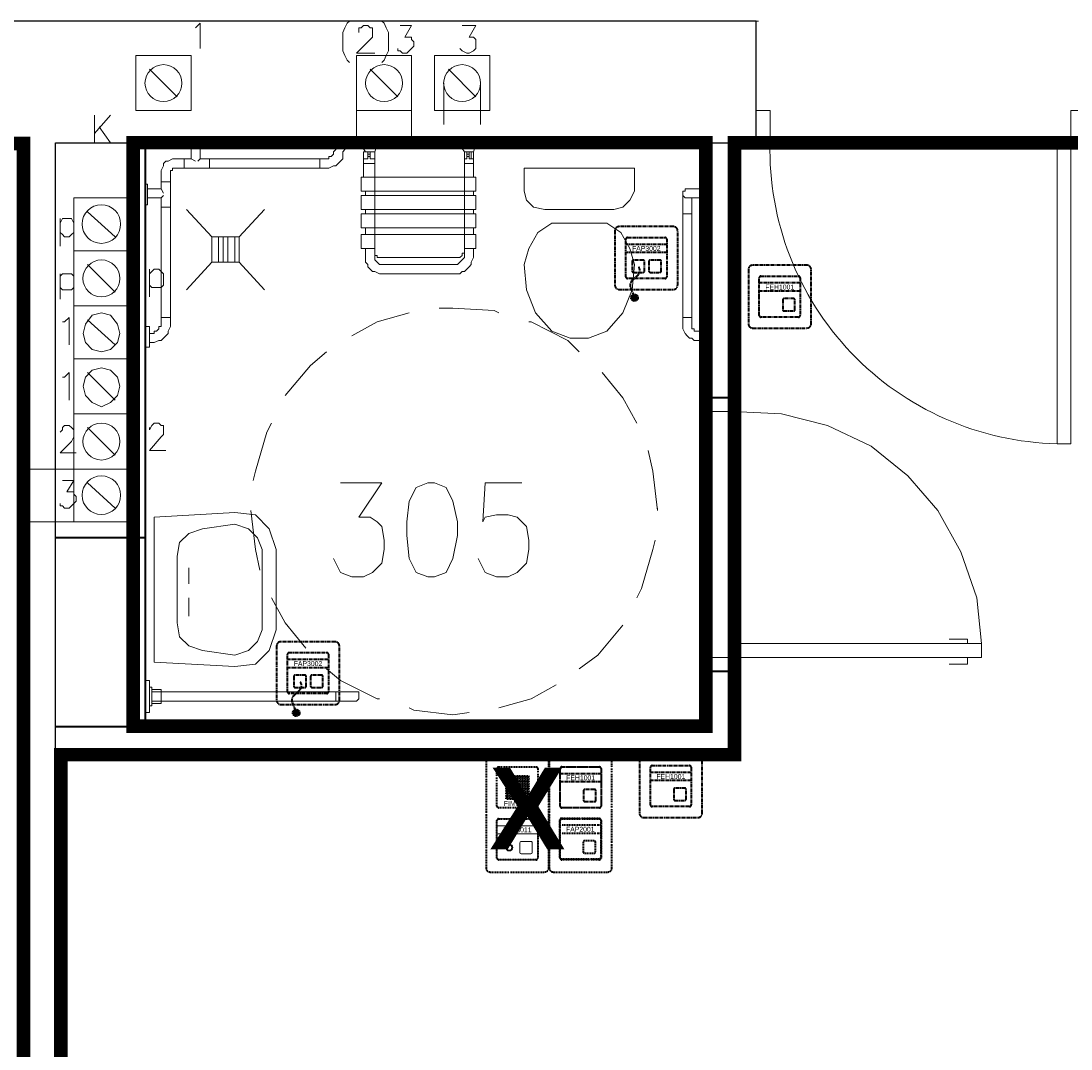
# Model space of a CAD drawing. Header units: millimetres. Extents: x 1 to 17496, y 1 to 30809.
# Tile 160 of 256: x 6756 to 7141, y 28403 to 28780. Entities that reach past the tile are written whole.
import ezdxf
from ezdxf.enums import TextEntityAlignment as Align

# ---------------------------------------------------------------- set-up
doc = ezdxf.new("R2010")
doc.units = ezdxf.units.MM
doc.linetypes.add('BORDER', pattern=[1.75, 0.5, -0.25, 0.5, -0.25, 0, -0.25])
doc.linetypes.add('CENTER', pattern=[2, 1.25, -0.25, 0.25, -0.25])
for name, color, linetype, lineweight in [('0_Przyz_do demontażu', 1, 'CENTER', 40), ('0_Przyz_FAP2001', 1, 'BORDER', 40), ('0_Przyz_FAP3002', 1, 'CENTER', 40), ('0_Przyz_FEH-1001', 1, 'CENTER', 40), ('0_Przyz_FIM1100', 1, 'BORDER', 40), ('0_Przyz_Ramka x4', 1, 'BORDER', 40), ('0_Przyz_Sala chorych', 5, 'BORDER', 40), ('0_Przyz_WC pacjenta', 30, 'CENTER', 40), ('2DE_OBJ_ABB-SIGNAL', 7, 'Continuous', 18)]:
    doc.layers.add(name, color=color, linetype=linetype, lineweight=lineweight)
for name, color, linetype in [('2DE_TXTMARK', 41, 'Continuous'), ('2DE_TXTNUM', 11, 'Continuous'), ('PDF _Geometria', 7, 'Continuous')]:
    doc.layers.add(name, color=color, linetype=linetype)
doc.styles.add('arial', font='arialbd.ttf')
doc.styles.add('CP_ATTR', font='ARIAL.TTF')
doc.styles.add('CP_ELATT', font='ARIAL.TTF')

# ---------------------------------------------------------------- blocks, each defined once
blk = doc.blocks.new('2de_abb_sig_001_fzxmh7f')
for p, q in [((15, 5), (0, 5)), ((15, 2), (0, 2)), ((8.57, -1.2), (8.57, -4.8)), ((12.63, -0.75), (9.01, -0.75)), ((13.07, -4.8), (13.07, -1.2)), ((9.02, -5.25), (12.62, -5.25)), ((13.07, -4.35), (13.07, -4.35))]:
    blk.add_line(p, q)
at = {"flags": 128}
for points in [[(0, -6.9), (0, 6.9)], [(0.6, 7.5), (14.4, 7.5)], [(15, 6.9), (15, -6.9)], [(14.4, -7.5), (0.6, -7.5)]]:
    blk.add_lwpolyline(points, dxfattribs=at)
for centre, radius, start, end in [((0.6, 6.9), 0.6, 90, 180), ((14.4, 6.9), 0.6, 0, 90), ((9.02, -1.2), 0.45, 88.7598, 180), ((12.62, -1.2), 0.45, 0, 91.2402), ((0.6, -6.9), 0.6, 180, 270), ((9.02, -4.8), 0.45, 180, 270), ((12.62, -4.8), 0.45, 270, 0), ((14.4, -6.9), 0.6, 270, 0)]:
    blk.add_arc(centre, radius, start, end)
at = {"linetype": 'Continuous', "style": 'CP_ATTR', "flags": 9}
for tag in ['NAME', 'ARTICLE', 'MARK2', 'OTHER1', 'PRODUCT-TYPE', 'ORDER-NO', 'PRODUCER', 'VOLTAGE', 'CURRENT', 'POWER', 'CHARACTER', 'IP', 'OTHER', 'LINK', 'WEIGHT', 'NUMBER', 'GROUP', 'FUNCTION', 'EL-STATUS']:
    blk.add_attdef(tag, text='', height=0.00005, dxfattribs=at).set_placement((0, -6.9), align=Align.MIDDLE_LEFT)
at = {"layer": '2DE_TXTMARK', "linetype": 'ByBlock', "style": 'CP_ATTR', "width": 0.8, "flags": 8}
blk.add_attdef('MARK1', text='', height=1.8, dxfattribs=at).set_placement((7.5, 3.5), align=Align.MIDDLE_CENTER)
at = {"layer": '2DE_TXTNUM', "style": 'CP_ELATT', "width": 0.8}
blk.add_attdef('TAG', text='', height=2.5, dxfattribs=at).set_placement((7.5, 9), align=Align.CENTER)
blk = doc.blocks.new('2de_abb_sig_045_1psoxj')
blk.add_lwpolyline([(0, 20), (0, 0, 0.414214), (1.5, -1.5), (21.5, -1.5, 0.414214), (23, 0), (23, 20, 0.414214), (21.5, 21.5), (1.5, 21.5, 0.414214)], format="xyb", close=True)
at = {"flags": 128}
for points in [[(4, 3.1), (4, 16.9)], [(4.6, 17.5), (18.4, 17.5)], [(19, 16.9), (19, 3.1)], [(18.4, 2.5), (4.6, 2.5)]]:
    blk.add_lwpolyline(points, dxfattribs=at)
for centre, start, end in [((4.6, 16.9), 90, 180), ((18.4, 16.9), 0, 90), ((4.6, 3.1), 180, 270), ((18.4, 3.1), 270, 0)]:
    blk.add_arc(centre, 0.6, start, end)
at = {"linetype": 'Continuous', "style": 'CP_ATTR', "flags": 9}
for tag in ['NAME', 'ARTICLE', 'MARK2', 'OTHER1', 'PRODUCT-TYPE', 'ORDER-NO', 'PRODUCER', 'VOLTAGE', 'CURRENT', 'POWER', 'CHARACTER', 'IP', 'OTHER', 'LINK', 'WEIGHT', 'NUMBER', 'GROUP', 'FUNCTION', 'EL-STATUS']:
    blk.add_attdef(tag, text='', height=0.00005, dxfattribs=at).set_placement((0, 0), align=Align.MIDDLE_LEFT)
at = {"layer": '2DE_TXTMARK', "linetype": 'ByBlock', "style": 'CP_ATTR', "width": 0.8, "flags": 8}
blk.add_attdef('MARK1', text='', height=1.8, dxfattribs=at).set_placement((11.5, 27), align=Align.CENTER)
at = {"layer": '2DE_TXTNUM', "style": 'CP_ELATT', "width": 0.8}
blk.add_attdef('TAG', text='', height=2.5, dxfattribs=at).set_placement((11.5, 23), align=Align.CENTER)
blk = doc.blocks.new('2de_abb_sig_011_53jswgj')
blk.add_hatch(color=256).paths.add_polyline_path([(4.43, -14.56, 0.52796), (2.73, -13.39, 1.894083)])
for p, q in [((15, 5), (0, 5)), ((15, 2), (0, 2)), ((2.32, -1.2), (2.32, -4.8)), ((6.38, -0.75), (2.76, -0.75)), ((6.82, -4.8), (6.82, -1.2)), ((8.47, -1.2), (8.47, -4.8)), ((12.53, -0.75), (8.91, -0.75)), ((12.97, -4.8), (12.97, -1.2)), ((2.77, -5.25), (6.37, -5.25)), ((4.46, -6.18), (2.81, -7.85)), ((6.82, -4.35), (6.82, -4.35)), ((8.92, -5.25), (12.52, -5.25)), ((12.97, -4.35), (12.97, -4.35)), ((1.71, -10.8), (3.18, -14.56))]:
    blk.add_line(p, q)
at = {"flags": 128}
for points in [[(0, -6.9), (0, 6.9)], [(0.6, 7.5), (14.4, 7.5)], [(15, 6.9), (15, -6.9)], [(14.4, -7.5), (0.6, -7.5)]]:
    blk.add_lwpolyline(points, dxfattribs=at)
blk.add_circle((3.18, -14.56), 1.25)
for centre, radius, start, end in [((0.6, 6.9), 0.6, 90, 180), ((14.4, 6.9), 0.6, 0, 90), ((2.77, -1.2), 0.45, 88.7598, 180), ((2.77, -4.52), 2.36, 315.5514, 40.269), ((6.37, -1.2), 0.45, 0, 91.2402), ((8.92, -1.2), 0.45, 88.7598, 180), ((12.52, -1.2), 0.45, 0, 91.2402), ((0.6, -6.9), 0.6, 180, 270), ((2.77, -4.8), 0.45, 180, 270), ((6.37, -4.8), 0.45, 270, 0), ((8.92, -4.8), 0.45, 180, 270), ((12.52, -4.8), 0.45, 270, 0), ((14.4, -6.9), 0.6, 270, 0), ((3.91, -9.94), 2.36, 117.738, 201.3291)]:
    blk.add_arc(centre, radius, start, end)
at = {"linetype": 'Continuous', "style": 'CP_ATTR', "flags": 9}
for tag in ['NAME', 'ARTICLE', 'MARK2', 'OTHER1', 'PRODUCT-TYPE', 'ORDER-NO', 'PRODUCER', 'VOLTAGE', 'CURRENT', 'POWER', 'CHARACTER', 'IP', 'OTHER', 'LINK', 'WEIGHT', 'NUMBER', 'GROUP', 'FUNCTION', 'EL-STATUS']:
    blk.add_attdef(tag, text='', height=0.00005, dxfattribs=at).set_placement((0, -6.9), align=Align.MIDDLE_LEFT)
at = {"layer": '2DE_TXTMARK', "linetype": 'ByBlock', "style": 'CP_ATTR', "width": 0.8, "flags": 8}
blk.add_attdef('MARK1', text='', height=1.8, dxfattribs=at).set_placement((7.5, 3.5), align=Align.MIDDLE_CENTER)
at = {"layer": '2DE_TXTNUM', "style": 'CP_ELATT', "width": 0.8}
blk.add_attdef('TAG', text='', height=2.5, dxfattribs=at).set_placement((7.5, 9), align=Align.CENTER)
blk = doc.blocks.new('2de_abb_sig_046_18mvjo')
blk.add_lwpolyline([(0, 40), (0, 0, 0.414214), (1.5, -1.5), (21.5, -1.5, 0.414214), (23, 0), (23, 40, 0.414214), (21.5, 41.5), (1.5, 41.5, 0.414214)], format="xyb", close=True)
at = {"flags": 128}
for points in [[(4, 22.6), (4, 36.4)], [(4.6, 37), (18.4, 37)], [(19, 36.4), (19, 22.6)], [(18.4, 22), (4.6, 22)], [(4, 3.6), (4, 17.4)], [(4.6, 18), (18.4, 18)], [(19, 17.4), (19, 3.6)], [(18.4, 3), (4.6, 3)]]:
    blk.add_lwpolyline(points, dxfattribs=at)
for centre, start, end in [((4.6, 36.4), 90, 180), ((18.4, 36.4), 0, 90), ((4.6, 22.6), 180, 270), ((18.4, 22.6), 270, 0), ((4.6, 17.4), 90, 180), ((18.4, 17.4), 0, 90), ((4.6, 3.6), 180, 270), ((18.4, 3.6), 270, 0)]:
    blk.add_arc(centre, 0.6, start, end)
at = {"linetype": 'Continuous', "style": 'CP_ATTR', "flags": 9}
for tag in ['NAME', 'ARTICLE', 'MARK2', 'OTHER1', 'PRODUCT-TYPE', 'ORDER-NO', 'PRODUCER', 'VOLTAGE', 'CURRENT', 'POWER', 'CHARACTER', 'IP', 'OTHER', 'LINK', 'WEIGHT', 'NUMBER', 'GROUP', 'FUNCTION', 'EL-STATUS']:
    blk.add_attdef(tag, text='', height=0.00005, dxfattribs=at).set_placement((0, 0), align=Align.MIDDLE_LEFT)
at = {"layer": '2DE_TXTMARK', "linetype": 'ByBlock', "style": 'CP_ATTR', "width": 0.8, "flags": 8}
blk.add_attdef('MARK1', text='', height=1.8, dxfattribs=at).set_placement((11.5, 47), align=Align.CENTER)
at = {"layer": '2DE_TXTNUM', "style": 'CP_ELATT', "width": 0.8}
blk.add_attdef('TAG', text='', height=2.5, dxfattribs=at).set_placement((11.5, 43), align=Align.CENTER)
blk = doc.blocks.new('2de_abb_sig_006_fzxhx6d')
at = {"flags": 128}
for points in [[(0, -6.9), (0, 6.9)], [(0.6, 7.5), (14.4, 7.5)], [(15, 6.9), (15, -6.9)], [(14.4, -7.5), (0.6, -7.5)]]:
    blk.add_lwpolyline(points, dxfattribs=at)
for points in [[(3.45, 4.27), (11.55, 4.27)], [(11.55, 3.82), (3.45, 3.82)], [(3.45, 3.37), (11.55, 3.37)], [(11.55, 2.92), (3.45, 2.92)], [(3.45, 2.47), (11.55, 2.47)], [(11.55, 2.02), (3.45, 2.02)], [(3.45, 1.57), (11.55, 1.57)], [(11.55, 1.12), (3.45, 1.12)], [(3.45, 0.67), (11.55, 0.67)], [(11.55, 0.22), (3.45, 0.22)], [(3.45, -0.22), (11.55, -0.22)], [(11.55, -0.67), (3.45, -0.67)], [(3.45, -1.12), (11.55, -1.12)], [(11.55, -1.57), (3.45, -1.57)], [(3.45, -2.02), (11.55, -2.02)], [(11.55, -2.47), (3.45, -2.47)], [(3.45, -2.92), (11.55, -2.92)], [(11.55, -3.37), (3.45, -3.37)], [(3.45, -3.82), (11.55, -3.82)], [(11.55, -4.27), (3.45, -4.27)]]:
    blk.add_lwpolyline(points)
for centre, radius, start, end in [((0.6, 6.9), 0.6, 90, 180), ((3.45, 4.05), 0.225, 90, 270), ((11.55, 4.05), 0.225, 270, 90), ((14.4, 6.9), 0.6, 0, 90), ((3.45, 3.15), 0.225, 90, 270), ((3.45, 2.25), 0.225, 90, 270), ((3.45, 1.35), 0.225, 90, 270), ((3.45, 0.45), 0.225, 90, 270), ((11.55, 3.15), 0.225, 270, 90), ((11.55, 2.25), 0.225, 270, 90), ((11.55, 1.35), 0.225, 270, 90), ((11.55, 0.45), 0.225, 270, 90), ((3.45, -0.45), 0.225, 90, 270), ((3.45, -1.35), 0.225, 90, 270), ((3.45, -2.25), 0.225, 90, 270), ((3.45, -3.15), 0.225, 90, 270), ((3.45, -4.05), 0.225, 90, 270), ((11.55, -0.45), 0.225, 270, 90), ((11.55, -1.35), 0.225, 270, 90), ((11.55, -2.25), 0.225, 270, 90), ((11.55, -3.15), 0.225, 270, 90), ((11.55, -4.05), 0.225, 270, 90), ((0.6, -6.9), 0.6, 180, 270), ((14.4, -6.9), 0.6, 270, 0)]:
    blk.add_arc(centre, radius, start, end)
at = {"linetype": 'Continuous', "style": 'CP_ATTR', "flags": 9}
for tag in ['NAME', 'ARTICLE', 'MARK2', 'OTHER1', 'PRODUCT-TYPE', 'ORDER-NO', 'PRODUCER', 'VOLTAGE', 'CURRENT', 'POWER', 'CHARACTER', 'IP', 'OTHER', 'LINK', 'WEIGHT', 'NUMBER', 'GROUP', 'FUNCTION', 'EL-STATUS']:
    blk.add_attdef(tag, text='', height=0.00005, dxfattribs=at).set_placement((0, -6.9), align=Align.MIDDLE_LEFT)
at = {"layer": '2DE_TXTMARK', "linetype": 'ByBlock', "style": 'CP_ATTR', "width": 0.8, "flags": 8}
blk.add_attdef('MARK1', text='', height=1.8, dxfattribs=at).set_placement((7.5, -5.89), align=Align.MIDDLE_CENTER)
at = {"layer": '2DE_TXTNUM', "style": 'CP_ELATT', "width": 0.8}
blk.add_attdef('TAG', text='', height=2.5, dxfattribs=at).set_placement((7.5, 9), align=Align.CENTER)
blk = doc.blocks.new('2de_abb_sig_013_53790e7')
for p, q in [((15, 5), (0, 5)), ((15, 2), (0, 2)), ((8.47, -1.2), (8.47, -4.8)), ((12.53, -0.75), (8.91, -0.75)), ((12.97, -4.8), (12.97, -1.2)), ((8.92, -5.25), (12.52, -5.25)), ((12.97, -4.35), (12.97, -4.35))]:
    blk.add_line(p, q)
at = {"flags": 128}
for points in [[(0, -6.9), (0, 6.9)], [(0.6, 7.5), (14.4, 7.5)], [(15, 6.9), (15, -6.9)], [(14.4, -7.5), (0.6, -7.5)]]:
    blk.add_lwpolyline(points, dxfattribs=at)
at = {"ltscale": 0.2}
for centre, radius in [((4.57, -2.98), 1.25), ((4.57, -3), 0.95)]:
    blk.add_circle(centre, radius, dxfattribs=at)
for centre, radius, start, end in [((0.6, 6.9), 0.6, 90, 180), ((14.4, 6.9), 0.6, 0, 90), ((8.92, -1.2), 0.45, 88.7598, 180), ((12.52, -1.2), 0.45, 0, 91.2402), ((0.6, -6.9), 0.6, 180, 270), ((8.92, -4.8), 0.45, 180, 270), ((12.52, -4.8), 0.45, 270, 0), ((14.4, -6.9), 0.6, 270, 0)]:
    blk.add_arc(centre, radius, start, end)
at = {"linetype": 'Continuous', "style": 'CP_ATTR', "flags": 9}
for tag in ['NAME', 'ARTICLE', 'MARK2', 'OTHER1', 'PRODUCT-TYPE', 'ORDER-NO', 'PRODUCER', 'VOLTAGE', 'CURRENT', 'POWER', 'CHARACTER', 'IP', 'OTHER', 'LINK', 'WEIGHT', 'NUMBER', 'GROUP', 'FUNCTION', 'EL-STATUS']:
    blk.add_attdef(tag, text='', height=0.00005, dxfattribs=at).set_placement((0, -6.9), align=Align.MIDDLE_LEFT)
at = {"layer": '2DE_TXTMARK', "linetype": 'ByBlock', "style": 'CP_ATTR', "width": 0.8, "flags": 8}
blk.add_attdef('MARK1', text='', height=1.8, dxfattribs=at).set_placement((7.5, 3.5), align=Align.MIDDLE_CENTER)
at = {"layer": '2DE_TXTNUM', "style": 'CP_ELATT', "width": 0.8}
blk.add_attdef('TAG', text='', height=2.5, dxfattribs=at).set_placement((7.5, 9), align=Align.CENTER)
blk = doc.blocks.new('2de_abb_sig_010_fzx1zps')
for p, q in [((15, 5), (0, 5)), ((15, 2), (0, 2)), ((8.57, -1.2), (8.57, -4.8)), ((12.63, -0.75), (9.01, -0.75)), ((13.07, -4.8), (13.07, -1.2)), ((9.02, -5.25), (12.62, -5.25)), ((13.07, -4.35), (13.07, -4.35))]:
    blk.add_line(p, q)
at = {"flags": 128}
for points in [[(0, -6.9), (0, 6.9)], [(0.6, 7.5), (14.4, 7.5)], [(15, 6.9), (15, -6.9)], [(14.4, -7.5), (0.6, -7.5)]]:
    blk.add_lwpolyline(points, dxfattribs=at)
for centre, radius, start, end in [((0.6, 6.9), 0.6, 90, 180), ((14.4, 6.9), 0.6, 0, 90), ((9.02, -1.2), 0.45, 88.7598, 180), ((12.62, -1.2), 0.45, 0, 91.2402), ((0.6, -6.9), 0.6, 180, 270), ((9.02, -4.8), 0.45, 180, 270), ((12.62, -4.8), 0.45, 270, 0), ((14.4, -6.9), 0.6, 270, 0)]:
    blk.add_arc(centre, radius, start, end)
at = {"linetype": 'Continuous', "style": 'CP_ATTR', "flags": 9}
for tag in ['NAME', 'ARTICLE', 'MARK2', 'OTHER1', 'PRODUCT-TYPE', 'ORDER-NO', 'PRODUCER', 'VOLTAGE', 'CURRENT', 'POWER', 'CHARACTER', 'IP', 'OTHER', 'LINK', 'WEIGHT', 'NUMBER', 'GROUP', 'FUNCTION', 'EL-STATUS']:
    blk.add_attdef(tag, text='', height=0.00005, dxfattribs=at).set_placement((0, -6.9), align=Align.MIDDLE_LEFT)
at = {"layer": '2DE_TXTMARK', "linetype": 'ByBlock', "style": 'CP_ATTR', "width": 0.8, "flags": 8}
blk.add_attdef('MARK1', text='', height=1.8, dxfattribs=at).set_placement((7.5, 3.5), align=Align.MIDDLE_CENTER)
at = {"layer": '2DE_TXTNUM', "style": 'CP_ELATT', "width": 0.8}
blk.add_attdef('TAG', text='', height=2.5, dxfattribs=at).set_placement((7.5, 9), align=Align.CENTER)

msp = doc.modelspace()

# ---------------------------------------------------------------- linework, layer by layer
at = {"layer": '0_Przyz_Sala chorych', "ltscale": 500, "const_width": 5}
for points in [[(6374.16, 28511.49), (6595.29, 28511.49), (6595.29, 28735.18), (6756.59, 28735.18), (6756.59, 28511.15), (6756.59, 28065.88), (6374.14, 28065.88)], [(6770.22, 28511.17), (7017.13, 28511.17), (7017.13, 28735.46), (7152.29, 28735.46), (7152.79, 28511.15), (7152.79, 28065.88), (6770.2, 28065.88)]]:
    msp.add_lwpolyline(points, close=True, dxfattribs=at)
at = {"layer": '0_Przyz_WC pacjenta', "ltscale": 500, "const_width": 5}
msp.add_lwpolyline([(6796.72, 28735.51), (7006.65, 28735.51), (7006.65, 28521.57), (6796.77, 28521.57)], close=True, dxfattribs=at)
at = {"layer": 'PDF _Geometria', "lineweight": 25}
msp.add_lwpolyline([(6788.48, 28065.91), (6768.27, 28065.91), (6768.27, 28735.48), (7025.15, 28735.48), (7025.15, 28780.11), (6741.32, 28780.11), (6741.32, 28735.48), (6756.48, 28735.48), (6756.48, 28065.91), (6734.58, 28065.91)], dxfattribs=at)
at = {"layer": 'PDF _Geometria', "lineweight": 18}
for points in [[(6819.64, 28777.59), (6820.49, 28778.43), (6821.33, 28779.27), (6821.33, 28770.01)], [(6876.07, 28780.11), (6875.23, 28779.27), (6874.39, 28777.59), (6873.55, 28775.9), (6873.55, 28769.16), (6874.39, 28767.48), (6875.23, 28765.8), (6876.07, 28764.95)], [(6887.86, 28780.11), (6888.71, 28779.27), (6889.55, 28777.59), (6890.39, 28775.9), (6890.39, 28769.16), (6889.55, 28767.48), (6888.71, 28765.8), (6887.86, 28764.95)], [(7025.15, 28780.11), (7025.99, 28780.11)], [(6879.44, 28775.9), (6879.44, 28777.59), (6880.28, 28777.59), (6881.13, 28778.43), (6882.81, 28778.43), (6883.65, 28777.59), (6884.5, 28777.59), (6884.5, 28774.22), (6883.65, 28773.38), (6878.6, 28768.32), (6885.34, 28768.32)], [(6894.6, 28778.43), (6898.81, 28778.43), (6896.29, 28774.22), (6898.81, 28774.22), (6898.81, 28773.38), (6899.66, 28772.53), (6899.66, 28770.85), (6898.81, 28770.01), (6897.97, 28769.16), (6897.13, 28768.32), (6895.44, 28768.32), (6894.6, 28769.16), (6893.76, 28769.16), (6893.76, 28770.01)], [(6917.34, 28778.43), (6922.4, 28778.43), (6919.87, 28774.22), (6921.55, 28774.22), (6922.4, 28773.38), (6922.4, 28770.01), (6921.55, 28769.16), (6919.87, 28768.32), (6919.03, 28768.32), (6917.34, 28769.16), (6916.5, 28770.01)], [(6812.91, 28752.32), (6802.8, 28762.43)], [(6893.76, 28752.32), (6883.65, 28762.43)], [(6922.4, 28752.32), (6912.29, 28762.43)], [(6910.6, 28757.37), (6910.6, 28742.21)], [(6924.08, 28757.37), (6924.08, 28742.21)], [(6782.59, 28745.58), (6782.59, 28735.48)], [(6788.48, 28745.58), (6782.59, 28738.84)], [(6878.6, 28747.27), (6878.6, 28735.48)], [(6898.81, 28747.27), (6898.81, 28735.48)], [(6784.27, 28741.37), (6788.48, 28735.48)], [(6801.96, 28718.63), (6807.01, 28718.63), (6807.01, 28721.16), (6810.38, 28721.16), (6807.01, 28721.16), (6807.01, 28723.68), (6807.01, 28725.37), (6807.85, 28727.05), (6807.85, 28727.9), (6808.7, 28728.74), (6809.54, 28728.74), (6811.22, 28729.58), (6812.91, 28729.58), (6815.43, 28729.58), (6817.96, 28729.58), (6817.96, 28733.79)], [(6874.39, 28733.79), (6874.39, 28732.95), (6873.55, 28732.11), (6873.55, 28729.58), (6872.7, 28728.74), (6871.86, 28727.9), (6871.02, 28727.05), (6870.18, 28727.05), (6868.49, 28726.21), (6865.12, 28726.21), (6865.12, 28729.58), (6865.12, 28726.21), (6824.7, 28726.21), (6815.43, 28726.21), (6812.91, 28726.21), (6811.22, 28726.21), (6811.22, 28725.37), (6810.38, 28725.37), (6810.38, 28723.68), (6810.38, 28721.16), (6810.38, 28711.89), (6807.01, 28711.89), (6807.01, 28715.26)], [(6820.49, 28728.74), (6821.33, 28729.58), (6824.7, 28729.58), (6865.12, 28729.58), (6868.49, 28729.58), (6868.49, 28730.42), (6869.34, 28730.42), (6870.18, 28731.26), (6870.18, 28732.11), (6871.02, 28732.95), (6871.02, 28733.79)], [(6821.33, 28729.58), (6821.33, 28733.79)], [(6881.97, 28732.11), (6880.28, 28734.63)], [(6916.5, 28734.63), (6918.18, 28732.11), (6918.18, 28722.84), (6918.18, 28696.73), (6918.18, 28695.05), (6917.34, 28695.05), (6917.34, 28694.21), (6916.5, 28693.36), (6902.18, 28693.36), (6886.18, 28693.36), (6886.18, 28694.21), (6885.34, 28694.21), (6885.34, 28696.73), (6885.34, 28722.84), (6885.34, 28732.11), (6886.18, 28734.63)], [(6920.71, 28732.11), (6920.71, 28729.58), (6921.55, 28729.58), (6919.87, 28729.58), (6919.87, 28732.11), (6921.55, 28732.11), (6922.4, 28734.63)], [(6961.98, 28735.48), (6944.29, 28735.48)], [(6815.43, 28726.21), (6815.43, 28729.58), (6815.43, 28726.21)], [(6815.43, 28726.21), (6815.43, 28729.58)], [(6817.96, 28729.58), (6819.64, 28728.74)], [(6881.13, 28722.84), (6881.13, 28732.11), (6882.81, 28732.11), (6882.81, 28729.58), (6881.13, 28729.58), (6882.81, 28729.58), (6882.81, 28732.11), (6885.34, 28732.11)], [(6883.65, 28731.26), (6882.81, 28731.26), (6883.65, 28731.26)], [(6882.81, 28730.42), (6883.65, 28730.42)], [(6883.65, 28729.58), (6883.65, 28732.11), (6883.65, 28729.58)], [(6885.34, 28729.58), (6883.65, 28729.58), (6885.34, 28729.58)], [(6919.87, 28732.11), (6919.03, 28732.11), (6918.18, 28732.11)], [(6918.18, 28729.58), (6919.03, 28729.58), (6918.18, 28729.58)], [(6919.03, 28729.58), (6919.03, 28732.11), (6919.03, 28729.58)], [(6919.03, 28731.26), (6919.87, 28731.26), (6919.03, 28731.26)], [(6919.87, 28730.42), (6919.03, 28730.42)], [(6921.55, 28722.84), (6921.55, 28732.11)], [(6881.97, 28727.9), (6885.34, 28727.9), (6881.13, 28727.9)], [(6918.18, 28727.9), (6921.55, 28727.9), (6918.18, 28727.9)], [(6807.01, 28718.63), (6807.85, 28716.95)], [(6881.97, 28716.1), (6881.97, 28716.95), (6881.97, 28717.79)], [(6921.55, 28716.1), (6921.55, 28716.95), (6921.55, 28717.79)], [(7005.78, 28718.63), (6999.88, 28718.63), (6999.04, 28718.63), (6999.04, 28717.79), (6998.2, 28717.79), (6998.2, 28716.1), (6999.04, 28715.26), (7005.78, 28715.26)], [(6801.96, 28715.26), (6807.01, 28715.26), (6807.85, 28716.1)], [(7005.78, 28663.04), (7004.09, 28663.04), (7002.41, 28663.04), (7001.56, 28663.89), (7000.72, 28663.89), (6999.88, 28664.73), (6999.04, 28665.57), (6998.2, 28667.26), (6998.2, 28668.1), (6998.2, 28671.47), (6998.2, 28709.37), (6998.2, 28716.95)], [(7001.56, 28715.26), (7001.56, 28709.37), (7001.56, 28671.47), (7001.56, 28668.94), (7001.56, 28668.1), (7001.56, 28667.26), (7002.41, 28667.26), (7002.41, 28666.41), (7005.78, 28666.41)], [(7016.72, 28695.89), (7016.72, 28714.42)], [(6790.17, 28700.94), (6780.06, 28710.21)], [(6810.38, 28711.89), (6807.01, 28711.89), (6810.38, 28711.89), (6810.38, 28671.47), (6807.01, 28671.47), (6807.01, 28668.94), (6807.01, 28668.1), (6806.17, 28668.1), (6806.17, 28667.26), (6805.33, 28666.41), (6804.48, 28666.41), (6804.48, 28665.57), (6803.64, 28665.57), (6802.8, 28665.57)], [(6802.8, 28662.2), (6803.64, 28662.2), (6804.48, 28662.2), (6806.17, 28663.04), (6807.01, 28663.04), (6807.85, 28663.89), (6808.7, 28664.73), (6809.54, 28665.57), (6809.54, 28666.41), (6810.38, 28668.1), (6810.38, 28668.94), (6810.38, 28671.47), (6807.01, 28671.47), (6807.01, 28711.89)], [(6816.28, 28711.05), (6825.54, 28700.94)], [(6844.91, 28711.05), (6835.65, 28700.94)], [(6881.97, 28709.37), (6881.97, 28711.05)], [(6921.55, 28709.37), (6921.55, 28711.05)], [(6769.95, 28707.68), (6769.95, 28697.58)], [(6769.95, 28706), (6770.8, 28707.68), (6774.16, 28707.68), (6775.01, 28706), (6775.01, 28702.63), (6774.16, 28701.79), (6773.32, 28700.94), (6771.64, 28700.94), (6770.8, 28701.79), (6769.95, 28702.63)], [(7001.56, 28709.37), (6998.2, 28709.37), (7001.56, 28709.37)], [(6998.2, 28709.37), (7001.56, 28709.37)], [(6825.54, 28691.68), (6825.54, 28700.94), (6835.65, 28700.94), (6835.65, 28691.68), (6825.54, 28691.68), (6816.28, 28681.57)], [(6828.07, 28700.94), (6828.07, 28691.68)], [(6829.75, 28700.94), (6829.75, 28691.68)], [(6831.44, 28700.94), (6831.44, 28691.68)], [(6833.96, 28700.94), (6833.96, 28691.68)], [(6885.34, 28693.36), (6885.34, 28700.1)], [(6918.18, 28700.1), (6918.18, 28694.21), (6918.18, 28693.36)], [(6881.97, 28694.21), (6881.97, 28696.73), (6881.97, 28693.36)], [(6881.97, 28696.73), (6885.34, 28696.73)], [(6885.34, 28695.05), (6885.34, 28694.21), (6885.34, 28693.36), (6885.34, 28692.52), (6886.18, 28691.68), (6887.02, 28690.84), (6887.86, 28690.84), (6902.18, 28690.84), (6914.82, 28690.84), (6915.66, 28690.84), (6916.5, 28691.68), (6917.34, 28692.52), (6918.18, 28693.36), (6918.18, 28694.21), (6918.18, 28695.05), (6918.18, 28695.89)], [(6918.18, 28696.73), (6921.55, 28696.73), (6921.55, 28694.21)], [(6790.17, 28680.73), (6780.06, 28690.84)], [(6835.65, 28691.68), (6844.91, 28681.57)], [(6769.95, 28687.47), (6769.95, 28678.2)], [(6769.95, 28686.63), (6770.8, 28687.47), (6774.16, 28687.47), (6775.01, 28686.63), (6775.01, 28682.42), (6774.16, 28681.57), (6770.8, 28681.57), (6769.95, 28682.42)], [(6802.8, 28689.15), (6802.8, 28679.05)], [(6802.8, 28687.47), (6803.64, 28688.31), (6804.48, 28689.15), (6806.17, 28689.15), (6807.01, 28688.31), (6807.85, 28687.47), (6807.85, 28683.26), (6807.01, 28682.42), (6803.64, 28682.42), (6802.8, 28683.26)], [(6930.82, 28673.15), (6929.13, 28673.99), (6913.97, 28674.84), (6908.92, 28674.84)], [(6770.8, 28669.78), (6771.64, 28669.78), (6773.32, 28671.47), (6773.32, 28661.36)], [(6897.97, 28673.15), (6886.18, 28669.78), (6876.92, 28664.73)], [(6998.2, 28671.47), (7001.56, 28671.47), (6998.2, 28671.47)], [(6790.17, 28661.36), (6780.06, 28670.62)], [(6960.3, 28658.83), (6956.08, 28663.04), (6942.61, 28669.78), (6941.77, 28669.78)], [(6756.48, 28664.73), (6756.48, 28646.2)], [(6867.65, 28658.83), (6861.76, 28653.78), (6852.49, 28642.83)], [(6770.8, 28649.57), (6771.64, 28649.57), (6773.32, 28651.25), (6773.32, 28641.15)], [(6790.17, 28641.15), (6780.06, 28651.25)], [(6981.35, 28632.72), (6976.3, 28641.99), (6968.72, 28651.25)], [(7016.72, 28636.94), (7034.41, 28636.09), (7051.26, 28631.88), (7067.26, 28624.3), (7080.73, 28613.35), (7091.68, 28600.72), (7100.11, 28585.56), (7106, 28568.72), (7107.69, 28551.87)], [(6808.7, 28622.62), (6802.8, 28622.62), (6807.01, 28627.67), (6807.85, 28628.51), (6807.85, 28631.88), (6807.01, 28631.88), (6806.17, 28632.72), (6804.48, 28632.72), (6803.64, 28631.88), (6802.8, 28630.2), (6802.8, 28631.04)], [(6847.44, 28632.72), (6845.75, 28629.36), (6841.54, 28615.04), (6840.7, 28611.67)], [(6769.95, 28629.36), (6770.8, 28630.2), (6770.8, 28631.04), (6771.64, 28631.88), (6773.32, 28631.88), (6774.16, 28631.04), (6775.01, 28630.2), (6775.01, 28627.67), (6774.16, 28625.99), (6769.95, 28621.78), (6775.85, 28621.78)], [(6790.17, 28620.93), (6780.06, 28631.04)], [(6988.93, 28601.56), (6988.93, 28600.72), (6987.25, 28615.04), (6985.56, 28622.62)], [(6775.01, 28615.88), (6756.48, 28615.88)], [(6770.8, 28611.67), (6775.01, 28611.67), (6772.48, 28607.46), (6775.01, 28607.46), (6775.01, 28606.62), (6775.85, 28605.77), (6775.85, 28604.09), (6775.01, 28603.25), (6774.16, 28602.4), (6773.32, 28601.56), (6771.64, 28601.56), (6770.8, 28602.4), (6769.95, 28602.4), (6769.95, 28603.25)], [(6790.17, 28601.56), (6780.06, 28610.83)], [(6872.7, 28610.83), (6887.86, 28610.83), (6879.44, 28598.19), (6883.65, 28598.19), (6886.18, 28596.51), (6887.86, 28594.82), (6888.71, 28589.77), (6888.71, 28586.4), (6887.86, 28581.35), (6884.5, 28577.98), (6881.13, 28576.3), (6876.92, 28576.3), (6872.7, 28577.98), (6871.86, 28579.66), (6870.18, 28583.03)], [(6939.24, 28610.83), (6925.76, 28610.83), (6924.92, 28596.51), (6925.76, 28598.19), (6929.98, 28599.04), (6934.19, 28599.04), (6937.56, 28598.19), (6940.92, 28594.82), (6941.77, 28589.77), (6941.77, 28586.4), (6940.92, 28581.35), (6937.56, 28577.98), (6934.19, 28576.3), (6929.98, 28576.3), (6925.76, 28577.98), (6924.92, 28579.66), (6923.24, 28583.03)], [(6839.86, 28600.72), (6841.54, 28586.4), (6843.23, 28578.82)], [(6775.01, 28596.51), (6756.48, 28596.51)], [(6981.35, 28568.72), (6983.04, 28572.08), (6987.25, 28586.4), (6988.09, 28589.77)], [(6817.12, 28579.66), (6817.12, 28573.77)], [(6817.12, 28561.98), (6817.12, 28568.72)], [(6847.44, 28568.72), (6852.49, 28559.45), (6860.07, 28550.19)], [(6960.3, 28542.61), (6967.03, 28547.66), (6976.3, 28558.61)], [(7102.63, 28551.87), (7102.63, 28553.56), (7095.89, 28553.56)], [(7102.63, 28546.82), (7102.63, 28544.29), (7095.89, 28544.29)], [(6867.65, 28542.61), (6872.7, 28538.4), (6886.18, 28531.66), (6887.02, 28531.66)], [(6930.82, 28528.29), (6942.61, 28531.66), (6951.87, 28536.71)], [(6804.48, 28535.03), (6805.33, 28535.03), (6804.48, 28535.03)], [(6871.02, 28530.82), (6871.02, 28534.18)], [(6804.48, 28529.97), (6805.33, 28529.97), (6804.48, 28529.97)], [(6897.97, 28528.29), (6899.66, 28527.45), (6913.97, 28525.76), (6919.87, 28526.6)]]:
    msp.add_lwpolyline(points, dxfattribs=at)
for points in [[(6817.96, 28747.27), (6817.96, 28767.48), (6797.75, 28767.48), (6797.75, 28747.27)], [(6898.81, 28747.27), (6898.81, 28767.48), (6878.6, 28767.48), (6878.6, 28747.27)], [(6927.45, 28747.27), (6927.45, 28767.48), (6907.24, 28767.48), (6907.24, 28747.27)], [(7030.2, 28735.48), (7030.2, 28747.27), (7025.15, 28747.27), (7025.15, 28735.48)], [(7135.48, 28625.14), (7135.48, 28735.48), (7145.59, 28735.48), (7145.59, 28747.27), (7140.53, 28747.27), (7140.53, 28625.14)], [(6823.86, 28735.48), (6823.86, 28733.79), (6816.28, 28733.79), (6816.28, 28735.48)], [(6868.49, 28735.48), (6868.49, 28733.79), (6876.07, 28733.79), (6876.07, 28735.48)], [(6889.55, 28734.63), (6889.55, 28735.48), (6876.92, 28735.48), (6876.92, 28734.63)], [(6925.76, 28735.48), (6925.76, 28734.63), (6913.97, 28734.63), (6913.97, 28735.48)], [(6824.7, 28729.58), (6824.7, 28726.21)], [(6940.08, 28717.79), (6940.08, 28726.21), (6980.51, 28726.21), (6980.51, 28717.79), (6978.82, 28714.42), (6976.3, 28711.89), (6972.93, 28711.05), (6947.66, 28711.05), (6943.45, 28711.89), (6940.92, 28714.42)], [(6922.4, 28722.84), (6922.4, 28717.79), (6880.28, 28717.79), (6880.28, 28722.84)], [(7005.78, 28712.74), (7005.78, 28721.16), (7006.62, 28721.16), (7006.62, 28712.74)], [(6801.96, 28720.32), (6801.96, 28712.74), (6801.12, 28712.74), (6801.12, 28720.32)], [(6795.22, 28695.89), (6795.22, 28715.26), (6775.01, 28715.26), (6775.01, 28695.89)], [(6922.4, 28716.1), (6880.28, 28716.1), (6880.28, 28711.05), (6922.4, 28711.05)], [(6922.4, 28709.37), (6922.4, 28704.31), (6880.28, 28704.31), (6880.28, 28709.37)], [(6950.19, 28706), (6970.4, 28706), (6975.46, 28702.63), (6978.82, 28696.73), (6980.51, 28690.84), (6979.67, 28681.57), (6976.3, 28673.15), (6970.4, 28666.41), (6963.66, 28663.89), (6956.93, 28663.89), (6950.19, 28666.41), (6944.29, 28673.15), (6940.92, 28681.57), (6940.08, 28690.84), (6941.77, 28696.73), (6945.14, 28702.63)], [(6887.86, 28687.47), (6902.18, 28687.47), (6914.82, 28687.47), (6916.5, 28687.47), (6917.34, 28688.31), (6918.18, 28688.31), (6919.03, 28689.15), (6919.87, 28690), (6920.71, 28690.84), (6920.71, 28691.68), (6921.55, 28693.36), (6921.55, 28694.21), (6921.55, 28696.73), (6922.4, 28696.73), (6922.4, 28700.1), (6922.4, 28701.79), (6880.28, 28701.79), (6880.28, 28700.1), (6880.28, 28696.73), (6881.97, 28696.73), (6881.97, 28694.21), (6881.97, 28693.36), (6881.97, 28691.68), (6882.81, 28690.84), (6882.81, 28690), (6883.65, 28689.15), (6884.5, 28688.31), (6885.34, 28688.31), (6887.02, 28687.47)], [(6881.97, 28701.79), (6881.97, 28704.31)], [(6921.55, 28701.79), (6921.55, 28704.31)], [(6795.22, 28675.68), (6795.22, 28695.89), (6775.01, 28695.89), (6775.01, 28675.68)], [(6795.22, 28656.31), (6795.22, 28675.68), (6775.01, 28675.68), (6775.01, 28656.31)], [(6785.11, 28673.15), (6781.74, 28672.31), (6779.22, 28668.94), (6778.38, 28665.57), (6779.22, 28662.2), (6781.74, 28659.68), (6785.11, 28658.83), (6788.48, 28659.68), (6791.01, 28662.2), (6791.85, 28665.57), (6791.01, 28668.94), (6788.48, 28672.31)], [(6802.8, 28668.1), (6802.8, 28660.52), (6801.12, 28660.52), (6801.12, 28668.1)], [(7006.62, 28660.52), (7006.62, 28668.1), (7005.78, 28668.1), (7005.78, 28660.52)], [(6795.22, 28636.09), (6795.22, 28656.31), (6775.01, 28656.31), (6775.01, 28636.09)], [(6785.11, 28652.94), (6781.74, 28652.1), (6779.22, 28649.57), (6778.38, 28646.2), (6779.22, 28642.83), (6781.74, 28640.3), (6785.11, 28638.62), (6788.48, 28640.3), (6791.01, 28642.83), (6791.85, 28646.2), (6791.01, 28649.57), (6788.48, 28652.1)], [(7016.72, 28636.94), (7016.72, 28641.99), (7004.93, 28641.99), (7004.93, 28636.94)], [(6795.22, 28615.88), (6795.22, 28636.09), (6775.01, 28636.09), (6775.01, 28615.88)], [(6795.22, 28596.51), (6795.22, 28615.88), (6775.01, 28615.88), (6775.01, 28596.51)], [(6904.71, 28610.83), (6900.5, 28609.14), (6897.97, 28604.09), (6897.13, 28596.51), (6897.13, 28591.46), (6897.97, 28583.03), (6900.5, 28577.98), (6904.71, 28576.3), (6907.24, 28576.3), (6911.45, 28577.98), (6913.97, 28583.03), (6915.66, 28591.46), (6915.66, 28596.51), (6913.97, 28604.09), (6911.45, 28609.14), (6907.24, 28610.83)], [(6804.48, 28598.19), (6833.96, 28599.88), (6841.54, 28599.04), (6846.6, 28593.98), (6849.12, 28586.4), (6849.12, 28556.92), (6846.6, 28549.34), (6841.54, 28544.29), (6833.96, 28543.45), (6804.48, 28545.13)], [(6812.91, 28583.88), (6812.91, 28559.45), (6813.75, 28554.4), (6817.12, 28551.03), (6822.17, 28549.34), (6833.96, 28547.66), (6839.02, 28549.34), (6842.38, 28552.71), (6844.07, 28556.92), (6844.07, 28586.4), (6842.38, 28590.61), (6839.02, 28593.98), (6833.96, 28595.67), (6822.17, 28593.98), (6817.12, 28592.3), (6813.75, 28588.93)], [(7107.69, 28551.87), (7016.72, 28551.87), (7016.72, 28541.76), (7004.93, 28541.76), (7004.93, 28546.82), (7107.69, 28546.82)], [(6802.8, 28526.6), (6801.12, 28526.6), (6801.12, 28538.4), (6802.8, 28538.4)], [(6803.64, 28529.13), (6803.64, 28535.87), (6802.8, 28535.87), (6802.8, 28529.13)], [(6807.01, 28534.18), (6807.01, 28535.03), (6803.64, 28535.03), (6803.64, 28534.18)], [(6877.76, 28534.18), (6879.44, 28534.18), (6879.44, 28531.66), (6878.6, 28530.82), (6877.76, 28530.82), (6871.02, 28530.82), (6803.64, 28530.82), (6807.01, 28530.82), (6807.01, 28534.18), (6803.64, 28534.18)], [(6807.01, 28529.97), (6807.01, 28530.82), (6803.64, 28530.82), (6803.64, 28529.97)], [(6961.98, 28521.55), (6944.29, 28521.55)], [(6967.64, 28512.62), (6986.17, 28512.62)]]:
    msp.add_lwpolyline(points, close=True, dxfattribs=at)
at = {"layer": 'PDF _Geometria', "lineweight": 40}
for points in [[(6801.12, 28735.48), (6801.12, 28590.61), (6768.27, 28590.61)], [(6795.22, 28735.48), (6795.22, 28595.67)], [(7016.72, 28735.48), (7016.72, 28641.99), (7006.62, 28641.99), (7006.62, 28735.48)], [(6801.12, 28590.61), (6801.12, 28521.55)], [(6768.27, 28521.55), (7006.62, 28521.55), (7006.62, 28541.76), (7016.72, 28541.76), (7016.72, 28511.44), (6768.27, 28511.44)]]:
    msp.add_lwpolyline(points, dxfattribs=at)
at = {"layer": 'PDF _Geometria', "lineweight": 18}
for centre, radius in [((6807.85, 28757.34), 6.77), ((6888.71, 28757.34), 6.77), ((6917.34, 28757.34), 6.77), ((6785.11, 28705.67), 7.06), ((6785.11, 28685.75), 6.77), ((6785.11, 28625.95), 6.77), ((6785.11, 28606.29), 7.06)]:
    msp.add_circle(centre, radius, dxfattribs=at)
msp.add_arc((7137.95, 28732.89), 107.78, 178.6275, 268.6873, dxfattribs=at)

# ---------------------------------------------------------------- block references
at = {"layer": '0_Przyz_FAP2001', "lineweight": -3}
msp.add_blockref('2de_abb_sig_010_fzx1zps', (6953.15, 28480.33), dxfattribs=at).add_auto_attribs({'MARK1': 'FAP2001'})
at = {"layer": '0_Przyz_FAP3002', "lineweight": -3}
for p in [(6973.35, 28683.23), (6849.34, 28531.06)]:
    msp.add_blockref('2de_abb_sig_045_1psoxj', p, dxfattribs=at)
for p in [(6977.35, 28693.23), (6853.34, 28541.06)]:
    msp.add_blockref('2de_abb_sig_011_53jswgj', p, dxfattribs=at).add_auto_attribs({'MARK1': 'FAP3002'})
at = {"layer": '0_Przyz_FEH-1001', "lineweight": -3}
for p in [(7022.27, 28669.07), (6982.34, 28489.64)]:
    msp.add_blockref('2de_abb_sig_045_1psoxj', p, dxfattribs=at)
for p in [(7026.27, 28679.08), (6953.28, 28499.19), (6986.34, 28499.64)]:
    msp.add_blockref('2de_abb_sig_001_fzxmh7f', p, dxfattribs=at).add_auto_attribs({'MARK1': 'FEH1001'})
at = {"layer": '0_Przyz_FIM1100', "lineweight": -3}
msp.add_blockref('2de_abb_sig_006_fzxhx6d', (6930.1, 28499.15), dxfattribs=at).add_auto_attribs({'MARK1': 'FIM1100'})
at = {"layer": '0_Przyz_Ramka x4', "linetype": 'Continuous', "lineweight": 0}
for p in [(6926.11, 28469.65), (6949.27, 28469.65)]:
    msp.add_blockref('2de_abb_sig_046_18mvjo', p, dxfattribs=at)
at = {"layer": '2DE_OBJ_ABB-SIGNAL', "lineweight": -3}
msp.add_blockref('2de_abb_sig_013_53790e7', (6930.05, 28480.09), dxfattribs=at).add_auto_attribs({'MARK1': 'FAP3011'})

# ---------------------------------------------------------------- texts
at = {"layer": '0_Przyz_do demontażu', "linetype": 'ByBlock', "lineweight": 30, "insert": (6927.29, 28506.43), "char_height": 30, "width": 9.5107, "attachment_point": 1, "style": 'arial'}
msp.add_mtext('X', dxfattribs=at)

doc.saveas('drawing.dxf')
